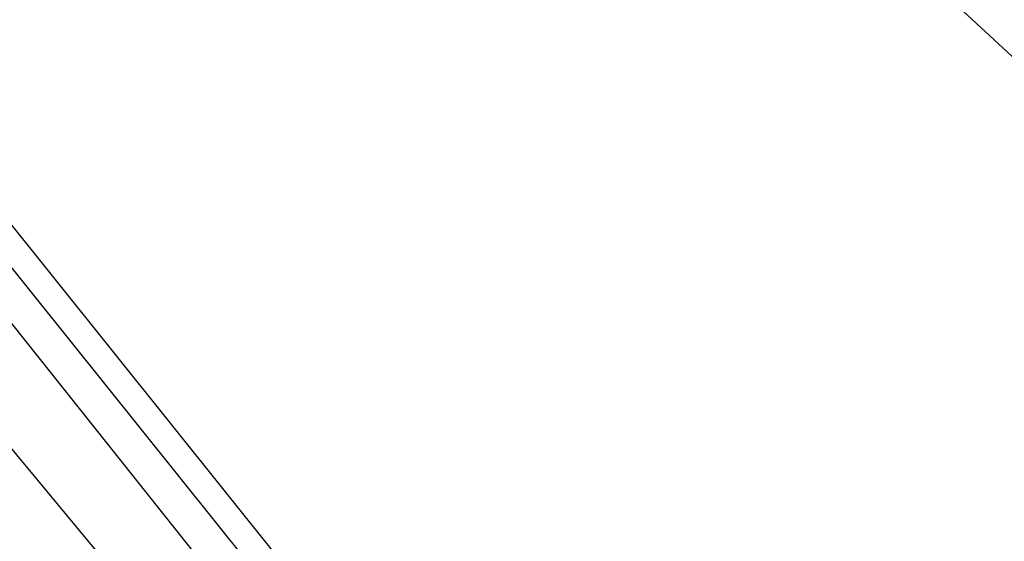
# Model space of a CAD drawing. Header units: feet. Extents: x -79 to 198, y -22 to 181.
# Tile 240 of 256: x 112.66 to 117.87, y 145.87 to 148.63. Entities that reach past the tile are written whole.
import ezdxf

# ---------------------------------------------------------------- set-up
doc = ezdxf.new("R2010")
doc.units = ezdxf.units.FT
doc.layers.add('A-AREA-UNIDAD', color=30, linetype='CONTINUOUS')
doc.layers.add('A-LINEA', color=7, linetype='CONTINUOUS')

msp = doc.modelspace()

# ---------------------------------------------------------------- linework, layer by layer
at = {"layer": 'A-AREA-UNIDAD'}
msp.add_lwpolyline([(130.56, 133.7422), (125.872, 140.0889), (120.192, 146.3289), (116.56, 149.6889), (112.88, 152.6933), (107.968, 156.1778), (103.008, 159.0578), (102.96, 159.3778), (101.52, 160.1422), (101.12, 160.1422), (101.088, 160.3733), (99.52, 161.1378), (97.28, 161.9378), (96, 162.0089), (95.28, 161.8489), (92.96, 160.8533), (91.12, 160.3733), (91.072, 159.9822), (88.448, 159.9822), (80.832, 159.3422), (73.312, 158.0622), (66.368, 156.3022)], dxfattribs=at)
at = {"layer": 'A-LINEA'}
for p, q in [((140.7504, 112.4542), (100.776, 160.6287)), ((140.7504, 112.4542), (103.1232, 159.3849)), ((140.7504, 112.4542), (103.1232, 159.3849)), ((140.5969, 112.4055), (103.0856, 159.2112)), ((140.277, 112.3118), (103.3057, 158.7075))]:
    msp.add_line(p, q, dxfattribs=at)

doc.saveas('drawing.dxf')
